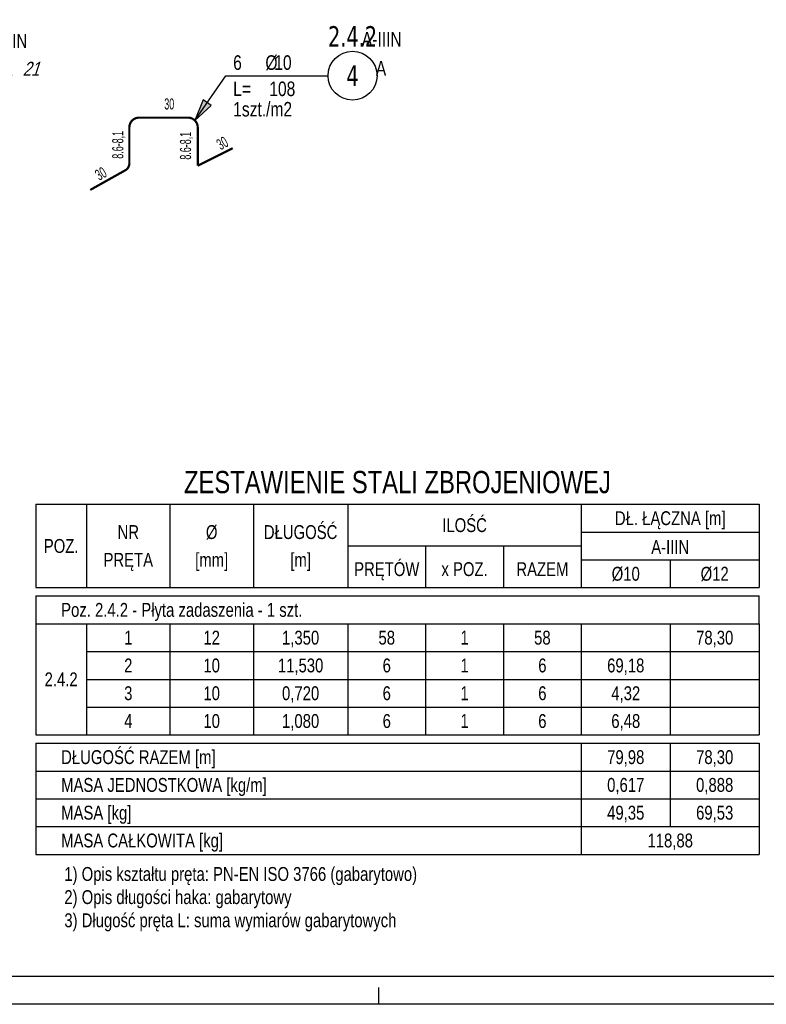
# Model space of a CAD drawing. Header units: millimetres. Extents: x 4862 to 12592, y -1539 to -726.
# Tile 25 of 40: x 9936 to 10272, y -1539 to -1096. Entities that reach past the tile are written whole.
import ezdxf
from ezdxf.enums import TextEntityAlignment as Align

# ---------------------------------------------------------------- set-up
doc = ezdxf.new("R2010")
doc.units = ezdxf.units.MM
doc.header["$LTSCALE"] = 25
for name, color, linetype in [('BA_pdz', 2, 'Continuous'), ('BA_ram', 2, 'Continuous'), ('BA_tab', 7, 'Continuous'), ('BA_txg', 3, 'Continuous'), ('BA_txs', 2, 'Continuous'), ('BZ_odn', 1, 'Continuous'), ('BZ_opi1', 7, 'Continuous'), ('BZ_opi2', 4, 'Continuous'), ('BZ_opi3', 30, 'Continuous'), ('BZ_P_wid', 3, 'Continuous'), ('BZ_pom', 6, 'Continuous'), ('BZ_wym', 1, 'Continuous')]:
    doc.layers.add(name, color=color, linetype=linetype)
doc.styles.add('BIKTBG', font='tahoma.ttf', dxfattribs={"width": 0.85})
doc.styles.add('BIKTC', font='bikromsw.shx', dxfattribs={"width": 0.8})
doc.styles.add('BIKTG', font='bikromsw.shx', dxfattribs={"width": 0.8})
doc.styles.add('BIKTS', font='bikromsw.shx', dxfattribs={"width": 0.8})
doc.styles.add('BIKWYM', font='bikromsw.shx', dxfattribs={"width": 0.6})
doc.dimstyles.new('BZ_ST_75_cm', dxfattribs={"dimscale": 0.75, "dimtxt": 25, "dimasz": 1.666667, "dimexe": 24, "dimexo": 0, "dimgap": 0, "dimtad": 0, "dimdec": 1, "dimrnd": 0.5, "dimdsep": 46, "dimtxsty": 'BIKWYM', "dimblk": 'WYM-ST', "dimcen": 0, "dimdle": 20, "dimclrd": 256, "dimclre": 256, "dimclrt": 7, "dimadec": 0, "dimazin": 0, "dimtfac": 0.033333, "dimtdec": 1, "dimtix": 1, "dimtmove": 2, "dimatfit": 3, "dimldrblk": 'WYM-ST', "dimfxl": 1, "dimtvp": 0.8, "dimtolj": 1, "dimtzin": 0, "dimarcsym": 0})

# ---------------------------------------------------------------- blocks, each defined once
blk = doc.blocks.new('bik_BlkOpPret', base_point=(8819.93, 5.92))
at = {"layer": 'BZ_opi1', "style": 'BIKTS', "width": 0.8}
for tag, p in [('SZTUK', (8823.05, 8.42)), ('PRZEDR_FI', (8832.1, 8.42)), ('PRZEKROJ', (8835.91, 8.42)), ('PRZEDR_L', (8823.05, -2.83)), ('DLUGOSC', (8838.53, -2.83)), ('UWAGA', (8823.05, -11.58))]:
    blk.add_attdef(tag, p, '', height=6.25, dxfattribs=at)
at = {"layer": 'BZ_opi2', "style": 'BIKTBG', "width": 0.8}
blk.add_attdef('NUMER', text='', height=8.75, dxfattribs=at).set_placement((8869.48, 5.92), align=Align.MIDDLE_CENTER)
at = {"layer": 'BZ_pom', "width": 0.8}
for tag, p, height, style in [('POZYCJA', (8858.98, 18.42), 8.75, 'BIKTBG'), ('GATUNEK', (8873.84, 18.42), 6.25, 'BIKTS'), ('METODA_L', (8879.45, 5.92), 6.25, 'BIKTS'), ('EURO_KOD', (8888.5, 5.92), 6.25, 'BIKTS')]:
    blk.add_attdef(tag, p, '', height=height, dxfattribs=dict(at, style=style))
at = {"layer": 'BZ_wym', "width": 0.8}
for tag, p, height, style, flags in [('PRZEDR_NR', (8823.05, -20.95), 8.75, 'BIKTBG', 1), ('PRZEDR_SZT', (8823.05, -30.33), 6.25, 'BIKTS', 1), ('TYP_PRETA', (8823.05, -39.7), 6.25, 'BIKTS', 3), ('EURO_KOD_SEGMENTY', (8838.05, -49.08), 6.25, 'BIKTS', 3), ('HAK_1', (8823.05, -58.45), 6.25, 'BIKTS', 3), ('HAK_2', (8823.05, -67.83), 6.25, 'BIKTS', 3), ('ID', (8823.05, -77.2), 6.25, 'BIKTS', 3), ('ID_C', (8823.05, -86.58), 6.25, 'BIKTS', 3), ('b_atr_0', (8823.05, -95.95), 6.25, 'BIKTS', 3)]:
    blk.add_attdef(tag, p, '', height=height, dxfattribs=dict(at, style=style, flags=flags))
blk = doc.blocks.new('WYM-ST')
blk.add_hatch(color=256).paths.add_polyline_path([(-13, 2.88), (0, 0), (-13, -2.88)])
blk.add_lwpolyline([(0, 0), (-13, 2.88), (-13, -2.88), (0, 0)])

msp = doc.modelspace()

# ---------------------------------------------------------------- linework, layer by layer
at = {"layer": 'BA_pdz', "color": 1}
msp.add_line((10098.01, -1538.59), (10098.01, -1531.09), dxfattribs=at)
at = {"layer": 'BA_ram', "color": 1}
msp.add_lwpolyline([(9498.01, -1538.59), (9498.01, -796.09), (10998.01, -796.09), (10998.01, -1538.59)], close=True, dxfattribs=at)
at = {"layer": 'BA_ram'}
msp.add_lwpolyline([(9548.01, -1526.09), (9548.01, -808.59), (10985.51, -808.59), (10985.51, -1526.09)], close=True, dxfattribs=at)
at = {"layer": 'BA_tab'}
for p, q in [((9943.63, -1313.63), (9966.54, -1313.63)), ((9943.63, -1313.63), (9943.63, -1351.13)), ((9966.54, -1313.63), (10004.04, -1313.63)), ((9966.54, -1313.63), (9966.54, -1351.13)), ((10004.04, -1313.63), (10041.54, -1313.63)), ((10004.04, -1313.63), (10004.04, -1351.13)), ((10041.54, -1313.63), (10084.04, -1313.63)), ((10041.54, -1313.63), (10041.54, -1351.13)), ((10084.04, -1313.63), (10189.04, -1313.63)), ((10084.04, -1313.63), (10084.04, -1351.13)), ((10189.04, -1313.63), (10269.04, -1313.63)), ((10189.04, -1313.63), (10189.04, -1351.13)), ((10269.04, -1313.63), (10269.04, -1351.13)), ((10189.04, -1326.13), (10269.04, -1326.13)), ((10269.04, -1326.13), (10269.04, -1338.63)), ((10084.04, -1332.38), (10189.04, -1332.38)), ((10119.04, -1332.38), (10119.04, -1351.13)), ((10154.04, -1332.38), (10154.04, -1351.13)), ((10189.04, -1338.63), (10269.04, -1338.63)), ((10229.04, -1338.63), (10229.04, -1351.13)), ((10269.04, -1338.63), (10269.04, -1351.13)), ((9943.63, -1351.13), (9966.54, -1351.13)), ((9943.63, -1354.88), (9966.54, -1354.88)), ((9943.63, -1354.88), (9943.63, -1367.38)), ((9966.54, -1351.13), (10004.04, -1351.13)), ((9966.54, -1354.88), (10004.04, -1354.88)), ((10004.04, -1351.13), (10041.54, -1351.13)), ((10004.04, -1354.88), (10041.54, -1354.88)), ((10041.54, -1351.13), (10084.04, -1351.13)), ((10041.54, -1354.88), (10084.04, -1354.88)), ((10084.04, -1351.13), (10119.04, -1351.13)), ((10084.04, -1354.88), (10119.04, -1354.88)), ((10119.04, -1351.13), (10154.04, -1351.13)), ((10119.04, -1354.88), (10154.04, -1354.88)), ((10154.04, -1351.13), (10189.04, -1351.13)), ((10154.04, -1354.88), (10189.04, -1354.88)), ((10189.04, -1351.13), (10229.04, -1351.13)), ((10189.04, -1354.88), (10229.04, -1354.88)), ((10229.04, -1351.13), (10269.04, -1351.13)), ((10229.04, -1354.88), (10269.04, -1354.88)), ((10269.04, -1367.38), (10269.04, -1354.88)), ((9943.63, -1367.38), (9966.54, -1367.38)), ((9943.63, -1367.38), (9943.63, -1379.88)), ((9966.54, -1367.38), (10004.04, -1367.38)), ((9966.54, -1367.38), (9966.54, -1379.88)), ((10004.04, -1367.38), (10041.54, -1367.38)), ((10004.04, -1367.38), (10004.04, -1379.88)), ((10041.54, -1367.38), (10084.04, -1367.38)), ((10041.54, -1367.38), (10041.54, -1379.88)), ((10084.04, -1367.38), (10119.04, -1367.38)), ((10084.04, -1367.38), (10084.04, -1379.88)), ((10119.04, -1367.38), (10154.04, -1367.38)), ((10119.04, -1367.38), (10119.04, -1379.88)), ((10154.04, -1367.38), (10189.04, -1367.38)), ((10154.04, -1367.38), (10154.04, -1379.88)), ((10189.04, -1367.38), (10229.04, -1367.38)), ((10189.04, -1367.38), (10189.04, -1379.88)), ((10229.04, -1367.38), (10269.04, -1367.38)), ((10229.04, -1367.38), (10229.04, -1379.88)), ((10269.04, -1367.38), (10269.04, -1379.88)), ((9943.63, -1379.88), (9943.63, -1392.38)), ((9966.54, -1379.88), (10004.04, -1379.88)), ((9966.54, -1379.88), (9966.54, -1392.38)), ((10004.04, -1379.88), (10041.54, -1379.88)), ((10004.04, -1379.88), (10004.04, -1392.38)), ((10041.54, -1379.88), (10084.04, -1379.88)), ((10041.54, -1379.88), (10041.54, -1392.38)), ((10084.04, -1379.88), (10119.04, -1379.88)), ((10084.04, -1379.88), (10084.04, -1392.38)), ((10119.04, -1379.88), (10154.04, -1379.88)), ((10119.04, -1379.88), (10119.04, -1392.38)), ((10154.04, -1379.88), (10189.04, -1379.88)), ((10154.04, -1379.88), (10154.04, -1392.38)), ((10189.04, -1379.88), (10229.04, -1379.88)), ((10189.04, -1379.88), (10189.04, -1392.38)), ((10229.04, -1379.88), (10269.04, -1379.88)), ((10229.04, -1379.88), (10229.04, -1392.38)), ((10269.04, -1379.88), (10269.04, -1392.38)), ((9943.63, -1392.38), (9943.63, -1404.88)), ((9966.54, -1392.38), (10004.04, -1392.38)), ((9966.54, -1392.38), (9966.54, -1404.88)), ((10004.04, -1392.38), (10041.54, -1392.38)), ((10004.04, -1392.38), (10004.04, -1404.88)), ((10041.54, -1392.38), (10084.04, -1392.38)), ((10041.54, -1392.38), (10041.54, -1404.88)), ((10084.04, -1392.38), (10119.04, -1392.38)), ((10084.04, -1392.38), (10084.04, -1404.88)), ((10119.04, -1392.38), (10154.04, -1392.38)), ((10119.04, -1392.38), (10119.04, -1404.88)), ((10154.04, -1392.38), (10189.04, -1392.38)), ((10154.04, -1392.38), (10154.04, -1404.88)), ((10189.04, -1392.38), (10229.04, -1392.38)), ((10189.04, -1392.38), (10189.04, -1404.88)), ((10229.04, -1392.38), (10269.04, -1392.38)), ((10229.04, -1392.38), (10229.04, -1404.88)), ((10269.04, -1392.38), (10269.04, -1404.88)), ((9943.63, -1404.88), (9943.63, -1417.38)), ((9966.54, -1404.88), (10004.04, -1404.88)), ((9966.54, -1404.88), (9966.54, -1417.38)), ((10004.04, -1404.88), (10041.54, -1404.88)), ((10004.04, -1404.88), (10004.04, -1417.38)), ((10041.54, -1404.88), (10084.04, -1404.88)), ((10041.54, -1404.88), (10041.54, -1417.38)), ((10084.04, -1404.88), (10119.04, -1404.88)), ((10084.04, -1404.88), (10084.04, -1417.38)), ((10119.04, -1404.88), (10154.04, -1404.88)), ((10119.04, -1404.88), (10119.04, -1417.38)), ((10154.04, -1404.88), (10189.04, -1404.88)), ((10154.04, -1404.88), (10154.04, -1417.38)), ((10189.04, -1404.88), (10229.04, -1404.88)), ((10189.04, -1404.88), (10189.04, -1417.38)), ((10229.04, -1404.88), (10269.04, -1404.88)), ((10229.04, -1404.88), (10229.04, -1417.38)), ((10269.04, -1404.88), (10269.04, -1417.38)), ((9943.63, -1417.38), (9966.54, -1417.38)), ((9966.54, -1417.38), (10004.04, -1417.38)), ((10004.04, -1417.38), (10041.54, -1417.38)), ((10041.54, -1417.38), (10084.04, -1417.38)), ((10084.04, -1417.38), (10119.04, -1417.38)), ((10119.04, -1417.38), (10154.04, -1417.38)), ((10154.04, -1417.38), (10189.04, -1417.38)), ((10189.04, -1417.38), (10229.04, -1417.38)), ((10229.04, -1417.38), (10269.04, -1417.38)), ((9943.63, -1421.13), (9966.54, -1421.13)), ((9943.63, -1421.13), (9943.63, -1433.63)), ((9966.54, -1421.13), (10004.04, -1421.13)), ((10004.04, -1421.13), (10041.54, -1421.13)), ((10041.54, -1421.13), (10084.04, -1421.13)), ((10084.04, -1421.13), (10119.04, -1421.13)), ((10119.04, -1421.13), (10154.04, -1421.13)), ((10154.04, -1421.13), (10189.04, -1421.13)), ((10189.04, -1421.13), (10189.04, -1433.63)), ((10189.04, -1421.13), (10229.04, -1421.13)), ((10189.04, -1421.13), (10189.04, -1433.63)), ((10229.04, -1421.13), (10269.04, -1421.13)), ((10229.04, -1421.13), (10229.04, -1433.63)), ((10269.04, -1421.13), (10269.04, -1433.63)), ((9943.63, -1433.63), (9966.54, -1433.63)), ((9943.63, -1433.63), (9943.63, -1446.13)), ((9966.54, -1433.63), (10004.04, -1433.63)), ((10004.04, -1433.63), (10041.54, -1433.63)), ((10041.54, -1433.63), (10084.04, -1433.63)), ((10084.04, -1433.63), (10119.04, -1433.63)), ((10119.04, -1433.63), (10154.04, -1433.63)), ((10154.04, -1433.63), (10189.04, -1433.63)), ((10189.04, -1433.63), (10189.04, -1446.13)), ((10189.04, -1433.63), (10229.04, -1433.63)), ((10189.04, -1433.63), (10189.04, -1446.13)), ((10229.04, -1433.63), (10269.04, -1433.63)), ((10229.04, -1433.63), (10229.04, -1446.13)), ((10269.04, -1433.63), (10269.04, -1446.13)), ((9943.63, -1446.13), (9966.54, -1446.13)), ((9943.63, -1446.13), (9943.63, -1458.63)), ((9966.54, -1446.13), (10004.04, -1446.13)), ((10004.04, -1446.13), (10041.54, -1446.13)), ((10041.54, -1446.13), (10084.04, -1446.13)), ((10084.04, -1446.13), (10119.04, -1446.13)), ((10119.04, -1446.13), (10154.04, -1446.13)), ((10154.04, -1446.13), (10189.04, -1446.13)), ((10189.04, -1446.13), (10189.04, -1458.63)), ((10189.04, -1446.13), (10229.04, -1446.13)), ((10189.04, -1446.13), (10189.04, -1458.63)), ((10229.04, -1446.13), (10269.04, -1446.13)), ((10229.04, -1446.13), (10229.04, -1458.63)), ((10269.04, -1446.13), (10269.04, -1458.63)), ((9943.63, -1458.63), (9966.54, -1458.63)), ((9943.63, -1458.63), (9943.63, -1471.13)), ((9966.54, -1458.63), (10004.04, -1458.63)), ((10004.04, -1458.63), (10041.54, -1458.63)), ((10041.54, -1458.63), (10084.04, -1458.63)), ((10084.04, -1458.63), (10119.04, -1458.63)), ((10119.04, -1458.63), (10154.04, -1458.63)), ((10154.04, -1458.63), (10189.04, -1458.63)), ((10189.04, -1458.63), (10189.04, -1471.13)), ((10189.04, -1458.63), (10229.04, -1458.63)), ((10229.04, -1458.63), (10269.04, -1458.63)), ((10269.04, -1458.63), (10269.04, -1471.13)), ((9943.63, -1471.13), (9966.54, -1471.13)), ((9966.54, -1471.13), (10004.04, -1471.13)), ((10004.04, -1471.13), (10041.54, -1471.13)), ((10041.54, -1471.13), (10084.04, -1471.13)), ((10084.04, -1471.13), (10119.04, -1471.13)), ((10119.04, -1471.13), (10154.04, -1471.13)), ((10154.04, -1471.13), (10189.04, -1471.13)), ((10189.04, -1471.13), (10229.04, -1471.13)), ((10229.04, -1471.13), (10269.04, -1471.13))]:
    msp.add_line(p, q, dxfattribs=at)
at = {"layer": 'BZ_odn'}
msp.add_circle((10086.15, -1120.79), 11.01, dxfattribs=at)
at = {"layer": 'BZ_P_wid', "const_width": 1}
msp.add_lwpolyline([(9968.17, -1172.19), (9984.29, -1163.16, 0.25635), (9985.77, -1159.8), (9985.77, -1144.05, -0.414214), (9990.16, -1139.66), (10012.13, -1139.66, -0.414214), (10016.52, -1144.05), (10016.52, -1161.31, 0.269426), (10016.52, -1161.31), (10032.27, -1153.41)], format="xyb", dxfattribs=at)

# ---------------------------------------------------------------- block references
ref = msp.add_blockref('bik_BlkOpPret', (10029.18, -1120.79), dxfattribs=dict(xscale=0.3496500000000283, yscale=0.3496500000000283, zscale=0.3496500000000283))
ref.add_attrib('NUMER', '4', dxfattribs={"layer": 'BZ_opi2', "height": 9.18, "style": 'BIKTBG', "width": 0.8}).set_placement((10086.15, -1120.79), align=Align.MIDDLE_CENTER)
ref.add_attrib('POZYCJA', '2.4.2', (10075.14, -1107.68), dxfattribs={"layer": 'BZ_pom', "height": 9.178, "style": 'BIKTBG', "width": 0.8})
ref.add_attrib('SZTUK', '6', (10032.46, -1118.17), dxfattribs={"layer": 'BZ_opi1', "height": 6.56, "style": 'BIKTS', "width": 0.8})
ref.add_attrib('GATUNEK', 'A-IIIN', (10090.32, -1107.68), dxfattribs={"layer": 'BZ_pom', "height": 6.556, "style": 'BIKTS', "width": 0.8})
ref.add_attrib('PRZEKROJ', '10', (10050.94, -1118.17), dxfattribs={"layer": 'BZ_opi1', "height": 6.556, "style": 'BIKTS', "width": 0.8})
ref.add_attrib('DLUGOSC', '108', (10048.7, -1129.97), dxfattribs={"layer": 'BZ_opi1', "height": 6.556, "style": 'BIKTS', "width": 0.8})
ref.add_attrib('UWAGA', '1szt./m2', (10032.46, -1139.15), dxfattribs={"layer": 'BZ_opi1', "height": 6.556, "style": 'BIKTS', "width": 0.8})
ref.add_attrib('METODA_L', 'A', (10096.62, -1120.79), dxfattribs={"layer": 'BZ_pom', "height": 6.56, "style": 'BIKTS', "width": 0.8})
ref.add_attrib('PRZEDR_FI', '%%c', (10046.95, -1118.17), dxfattribs={"layer": 'BZ_opi1', "height": 6.556, "style": 'BIKTS', "width": 0.8})
ref.add_attrib('PRZEDR_L', 'L=', (10032.46, -1129.97), dxfattribs={"layer": 'BZ_opi1', "height": 6.556, "style": 'BIKTS', "width": 0.8})
ref = msp.add_blockref('bik_BlkOpPret', (9868.02, -1120.79), dxfattribs=dict(xscale=0.5, yscale=0.5, zscale=0.5))
ref.add_attrib('NUMER', '3', dxfattribs={"layer": 'BZ_opi2', "height": 8.75, "style": 'BIKTBG', "width": 0.8}).set_placement((9918.75, -1120.79), align=Align.MIDDLE_CENTER)
ref.add_attrib('POZYCJA', '2.4.2', (9908.25, -1108.29), dxfattribs={"layer": 'BZ_pom', "height": 8.75, "style": 'BIKTBG', "width": 0.8})
ref.add_attrib('SZTUK', '2x3', (9871.14, -1118.29), dxfattribs={"layer": 'BZ_opi1', "height": 6.25, "style": 'BIKTS', "width": 0.8})
ref.add_attrib('GATUNEK', 'A-IIIN', (9922.73, -1108.29), dxfattribs={"layer": 'BZ_pom', "height": 6.25, "style": 'BIKTS', "width": 0.8})
ref.add_attrib('PRZEKROJ', '10', (9897.57, -1118.29), dxfattribs={"layer": 'BZ_opi1', "height": 6.25, "style": 'BIKTS', "width": 0.8})
ref.add_attrib('DLUGOSC', '72', (9886.62, -1129.54), dxfattribs={"layer": 'BZ_opi1', "height": 6.25, "style": 'BIKTS', "width": 0.8})
ref.add_attrib('UWAGA', 'co 20cm', (9871.14, -1138.29), dxfattribs={"layer": 'BZ_opi1', "height": 6.25, "style": 'BIKTS', "width": 0.8})
ref.add_attrib('METODA_L', 'A', (9928.73, -1120.79), dxfattribs={"layer": 'BZ_pom', "height": 6.25, "style": 'BIKTS', "width": 0.8})
ref.add_attrib('PRZEDR_FI', '%%c', (9893.76, -1118.29), dxfattribs={"layer": 'BZ_opi1', "height": 6.25, "style": 'BIKTS', "width": 0.8})
ref.add_attrib('PRZEDR_L', 'L=', (9871.14, -1129.54), dxfattribs={"layer": 'BZ_opi1', "height": 6.25, "style": 'BIKTS', "width": 0.8})
ref.add_attrib('EURO_KOD', '21', (9937.78, -1120.79), dxfattribs={"layer": 'BZ_pom', "height": 6.25, "style": 'BIKTS', "oblique": 18, "width": 0.8})

# ---------------------------------------------------------------- texts
at = {"layer": 'BA_txg', "width": 0.8}
for s, height, style, p in [('ZESTAWIENIE STALI ZBROJENIOWEJ', 10, 'BIKTG', (10106.33, -1303.63)), ('118,88', 6.25, 'BIKTS', (10229.04, -1464.88))]:
    msp.add_text(s, height=height, dxfattribs=dict(at, style=style)).set_placement(p, align=Align.MIDDLE_CENTER)
at = {"layer": 'BA_txg', "style": 'BIKTS', "width": 0.8}
msp.add_text('MASA CAŁKOWITA [kg]', height=6.25, dxfattribs=at).set_placement((9955.08, -1464.88), align=Align.MIDDLE_LEFT)
at = {"layer": 'BA_txs', "style": 'BIKTS', "width": 0.8}
for s, p in [('DŁ. ŁĄCZNA [m]', (10229.04, -1319.88)), ('ILOŚĆ', (10136.54, -1323.01)), ('NR', (9985.29, -1326.13)), ('%%c', (10022.79, -1326.13)), ('DŁUGOŚĆ', (10062.79, -1326.13)), ('POZ.', (9955.08, -1332.38)), ('A-IIIN', (10229.04, -1332.86)), ('PRĘTA', (9985.29, -1338.63)), ('[mm]', (10022.79, -1338.63)), ('[m]', (10062.79, -1338.63)), ('PRĘTÓW', (10101.54, -1342.8)), ('x POZ.', (10136.54, -1342.8)), ('RAZEM', (10171.54, -1342.8)), ('%%c10', (10209.04, -1344.88)), ('%%c12', (10249.04, -1344.88)), ('1', (9985.29, -1373.63)), ('12', (10022.79, -1373.63)), ('1,350', (10062.79, -1373.63)), ('58', (10101.54, -1373.63)), ('1', (10136.54, -1373.63)), ('58', (10171.54, -1373.63)), ('78,30', (10249.04, -1373.63)), ('2', (9985.29, -1386.13)), ('10', (10022.79, -1386.13)), ('11,530', (10062.79, -1386.13)), ('6', (10101.54, -1386.13)), ('1', (10136.54, -1386.13)), ('6', (10171.54, -1386.13)), ('69,18', (10209.04, -1386.13)), ('2.4.2', (9955.08, -1392.38)), ('3', (9985.29, -1398.63)), ('10', (10022.79, -1398.63)), ('0,720', (10062.79, -1398.63)), ('6', (10101.54, -1398.63)), ('6', (10171.54, -1398.63)), ('4,32', (10209.04, -1398.63)), ('1', (10136.54, -1398.63)), ('4', (9985.29, -1411.13)), ('10', (10022.79, -1411.13)), ('1,080', (10062.79, -1411.13)), ('6', (10101.54, -1411.13)), ('1', (10136.54, -1411.13)), ('6', (10171.54, -1411.13)), ('6,48', (10209.04, -1411.13)), ('79,98', (10209.04, -1427.38)), ('78,30', (10249.04, -1427.38)), ('0,617', (10209.04, -1439.88)), ('0,888', (10249.04, -1439.88)), ('49,35', (10209.04, -1452.38)), ('69,53', (10249.04, -1452.38))]:
    msp.add_text(s, height=6.25, dxfattribs=at).set_placement(p, align=Align.MIDDLE_CENTER)
for s, p in [('Poz. 2.4.2 - Płyta zadaszenia - 1 szt.', (9955.08, -1361.13)), ('DŁUGOŚĆ RAZEM [m]', (9955.08, -1427.38)), ('MASA JEDNOSTKOWA [kg/m]', (9955.08, -1439.88)), ('MASA [kg]', (9955.08, -1452.38))]:
    msp.add_text(s, height=6.25, dxfattribs=at).set_placement(p, align=Align.MIDDLE_LEFT)
at = {"layer": 'BA_txs', "insert": (9956.51, -1476.82), "char_height": 6.25, "width": 218.9107, "attachment_point": 1, "style": 'BIKTS'}
msp.add_mtext('1) Opis kształtu pręta: PN-EN ISO 3766 (gabarytowo)\\P2) Opis długości haka: gabarytowy\\P3) Długość pręta L: suma wymiarów gabarytowych', dxfattribs=at)
at = {"layer": 'BZ_opi3', "color": 2, "style": 'BIKTC', "width": 0.6}
msp.add_text('30', height=5, dxfattribs=at).set_placement((10003.7, -1133.5), align=Align.MIDDLE_CENTER)
for s, rotation, p in [('8.6-8,1', 90, (9980.56, -1151.9)), ('8.6-8,1', 90, (10011.02, -1152.32)), ('30', 29.4759, (10027.56, -1151.14)), ('30', 29.4759, (9972.92, -1164.86))]:
    msp.add_text(s, height=5, rotation=rotation, dxfattribs=at).set_placement(p, align=Align.MIDDLE_CENTER)

# ---------------------------------------------------------------- leaders
at = {"layer": 'BZ_odn'}
msp.add_leader([(10015.23, -1140.95), (10029.18, -1120.79), (10075.14, -1120.79)], dimstyle='BZ_ST_75_cm', override={"dimasz": 1}, dxfattribs=at)

doc.saveas('drawing.dxf')
